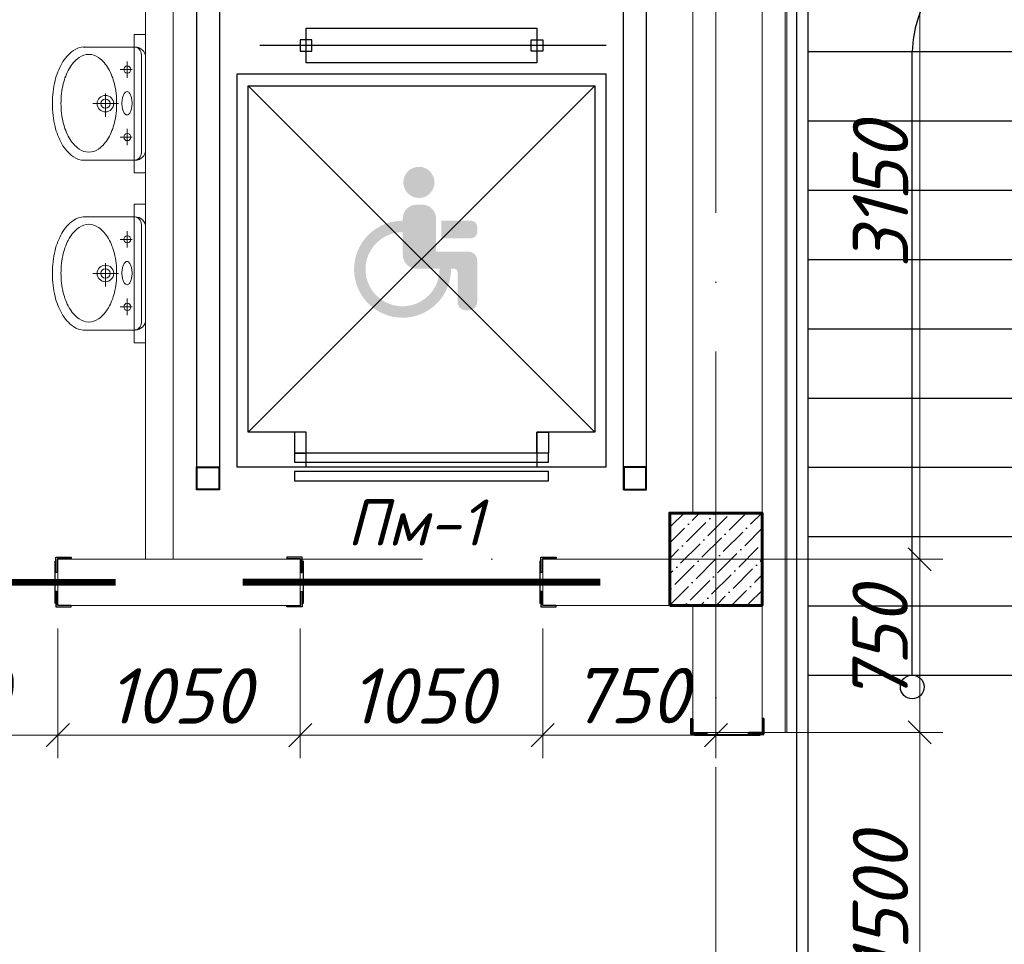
# Model space of a CAD drawing. Header units: millimetres. Extents: x 363306 to 7757304, y 1022887 to 1207196.
# Tile 176 of 256: x 994947 to 999211, y 1077143 to 1081147. Entities that reach past the tile are written whole.
import ezdxf
from ezdxf import colors
from ezdxf.entities.mleader import LeaderData, LeaderLine
from ezdxf.math import Vec2, Vec3

# ---------------------------------------------------------------- set-up
doc = ezdxf.new("R2010")
doc.units = ezdxf.units.MM
doc.linetypes.add('ACAD_ISO10W100', pattern=[18, 12, -3, 0, -3])
doc.layers.add('0 @ 100', color=7, linetype='Continuous')
doc.layers.add('kcd_tx', color=7, linetype='Continuous')
for name, color, linetype, lineweight in [('5   0.30', 1, 'Continuous', 30), ('expl', 234, 'Continuous', 13), ('инвалиды', 250, 'Continuous', 40), ('Метал', 157, 'Continuous', 30), ('размеры', 12, 'Continuous', 15), ('Сантехника', 150, 'Continuous', 13)]:
    doc.layers.add(name, color=color, linetype=linetype, lineweight=lineweight)
doc.styles.add('iso', font='isocpeur.TTF')
doc.styles.add('ISOCPEUR', font='isocpeur.TTF')
doc.styles.get("Standard").update_dxf_attribs({"font": 'isocpeui.ttf'})
doc.styles.add('ГОСТ 2.304', font='isocpeui.ttf')
doc.dimstyles.new('Санжар', dxfattribs={"dimtxt": 240, "dimasz": 200, "dimexe": 200, "dimexo": 200, "dimgap": 50, "dimtad": 1, "dimdec": 0, "dimtxsty": 'Standard', "dimblk": 'OBLIQUE', "dimcen": 2.5, "dimdle": 200, "dimclrd": 152, "dimclre": 152, "dimclrt": 152, "dimadec": 0, "dimazin": 0, "dimtfac": 1, "dimtdec": 0, "dimtmove": 0, "dimatfit": 3, "dimldrblk": 'OBLIQUE', "dimfxl": 0, "dimlwd": 0, "dimlwe": 0, "dimarcsym": 0})

# ---------------------------------------------------------------- blocks, each defined once
blk = doc.blocks.new('Раковина')
at = {"layer": 'Сантехника'}
for p, q in [((-272.7, -142), (-272.7, 108.5)), ((272.7, 108.5), (272.7, -142)), ((0, -61.3), (0, 61.3)), ((49.5, 1.4), (-63, 1.4)), ((-161, -127), (-161, -69.9)), ((164.1, -127), (164.1, -69.9)), ((-121.4, -104.1), (-200.6, -104.1)), ((203.6, -104.1), (124.5, -104.1)), ((-239.8, -172), (0, -172)), ((239.8, -172), (0, -172)), ((0, -192), (-222.7, -192)), ((222.7, -192), (0, -192))]:
    blk.add_line(p, q, dxfattribs=at)
for centre, radius in [((0, 1.4), 39.9), ((0, 1.4), 22.4), ((-161, -104.1), 17.1), ((164.1, -104.1), 17.1)]:
    blk.add_circle(centre, radius, dxfattribs=at)
for centre, radius, start, end in [((-39.1, -60), 312.1, 103.2739, 119.663), ((-1.8, -218.2), 474.6, 90, 103.2739), ((-1.8, -218.2), 474.6, 89.7855, 90), ((1.8, -218.2), 474.6, 90, 90.2145), ((1.8, -218.2), 474.6, 76.7261, 90), ((39.1, -60), 312.1, 60.337, 76.7261), ((-95.9, 39.7), 197.4, 119.663, 143.9722), ((-30.9, -59.3), 270.9, 103.2739, 119.663), ((1.5, -196.6), 412, 90, 103.2739), ((1.5, -196.6), 412, 76.7261, 90), ((33.9, -59.3), 270.9, 60.337, 76.7261), ((95.9, 39.7), 197.4, 36.0278, 60.337), ((-181.5, 102), 91.5, 143.9722, 180), ((-80.1, 27.3), 171.3, 119.663, 143.9722), ((83.2, 27.3), 171.3, 36.0278, 60.337), ((181.5, 102), 91.5, 0, 36.0278), ((-181.5, 102), 91.5, 180, 184.1196), ((-154.5, 81.3), 79.4, 143.9722, 180), ((157.6, 81.3), 79.4, 0, 36.0278), ((181.5, 102), 91.5, 355.8804, 0), ((-154.5, 81.3), 79.4, 180, 216.0278), ((157.6, 81.3), 79.4, 323.9722, 0), ((-80.1, 135.4), 171.3, 216.0278, 240.337), ((83.2, 135.4), 171.3, 299.663, 323.9722), ((-30.9, 221.9), 270.9, 240.337, 256.7261), ((1.5, 359.2), 412, 256.7261, 270), ((1.5, 359.2), 412, 270, 283.2739), ((33.9, 221.9), 270.9, 283.2739, 299.663), ((-43.2, -102.7), 11.5, 136.143, 180), ((-22.1, -123.1), 40.8, 113.3198, 136.143), ((-7.8, -156), 76.8, 100.124, 113.3198), ((1.5, -208.6), 130.2, 90, 100.124), ((1.5, -208.6), 130.2, 79.876, 90), ((10.9, -156), 76.8, 66.6802, 79.876), ((25.2, -123.1), 40.8, 43.857, 66.6802), ((46.3, -102.7), 11.5, 0, 43.857), ((-235.8, -135.2), 37.1, 180, 270), ((-222.7, -142), 50, 180, 270), ((-43.2, -102.7), 11.5, 180, 223.857), ((-22.1, -82.4), 40.8, 223.857, 246.6802), ((-7.8, -49.4), 76.8, 246.6802, 259.876), ((1.5, 3.2), 130.2, 259.876, 270), ((1.5, 3.2), 130.2, 270, 280.124), ((10.9, -49.4), 76.8, 280.124, 293.3198), ((25.2, -82.4), 40.8, 293.3198, 316.143), ((46.3, -102.7), 11.5, 316.143, 0), ((222.7, -142), 50, 270, 0), ((235.8, -135.2), 37.1, 270, 0)]:
    blk.add_arc(centre, radius, start, end, dxfattribs=at)
blk = doc.blocks.new('werfsdsss')
at = {"ltscale": 100}
for p, q in [((-579699.3, 1431200.2), (-579699.3, 1437355.2)), ((-579649.3, 1433155.2), (-579649.3, 1437255.2)), ((-579649.3, 1435880.2, 0), (-578724.3, 1435880.2, 0)), ((-579649.3, 1435580.2, 0), (-578724.3, 1435580.2, 0)), ((-579649.3, 1435280.2, 0), (-578724.3, 1435280.2, 0)), ((-579649.3, 1434980.2, 0), (-578724.3, 1434980.2, 0)), ((-579649.3, 1434680.2, 0), (-578724.3, 1434680.2, 0)), ((-579649.3, 1434380.2, 0), (-578724.3, 1434380.2, 0)), ((-579649.3, 1434080.2, 0), (-578724.3, 1434080.2, 0)), ((-579649.3, 1433780.2, 0), (-578724.3, 1433780.2, 0)), ((-579649.3, 1433480.2, 0), (-578724.3, 1433480.2, 0)), ((-579649.3, 1433180.2, 0), (-578724.3, 1433180.2, 0)), ((-579649.3, 1431300.2), (-579649.3, 1433155.2))]:
    blk.add_line(p, q, dxfattribs=at)
at = {"layer": 'expl', "lineweight": 30}
blk.add_line((-579199.3, 1433180.2, 0), (-579199.3, 1435880.2, 0), dxfattribs=at)
blk.add_circle((-579199.3, 1433128.8, 0), 51.4, dxfattribs=at)
blk.add_arc((-578680.5, 1435865.3, 0), 519, 1.6463, 178.3537, dxfattribs=at)
blk = doc.blocks.new('*U116')
at = {"color": 0, "linetype": 'ByBlock', "lineweight": -2, "ltscale": 100}
blk.add_lwpolyline([(0, 0), (63, 0), (63, 2.7, 0.414214), (60.7, 5), (12, 5, -0.414214), (5, 12), (5, 60.7, 0.414214), (2.7, 63), (0, 63)], format="xyb", close=True, dxfattribs=at)
blk = doc.blocks.new('fdsfsdfsf')
at = {"layer": '5   0.30', "color": 3, "lineweight": 40, "ltscale": 200}
blk.add_line((598335.9, 1214123.1), (598335.9, 1214407.3), dxfattribs=at)
at = {"layer": '5   0.30', "color": 3, "lineweight": 40, "ltscale": 200, "extrusion": (0, 0, -1), "xscale": 1.05763968, "yscale": 1.05763968, "zscale": -1.05763968, "rotation": 180}
blk.add_blockref('*U116', (-598340, 1214421.6), dxfattribs=at)
at = {"layer": '5   0.30', "color": 3, "lineweight": 40, "ltscale": 200, "xscale": 1.05763968, "yscale": 1.05763968, "zscale": 1.05763968}
blk.add_blockref('*U116', (598340, 1214106.8), dxfattribs=at)
blk = doc.blocks.new('_Oblique')
at = {"color": 0, "linetype": 'ByBlock', "lineweight": -2}
blk.add_line((-0.5, -0.5), (0.5, 0.5), dxfattribs=at)
blk = doc.blocks.new('*D666')
at = {"layer": 'Defpoints', "color": 0, "lineweight": 25, "ltscale": 100, "transparency": 16777216}
for p in [(998162.3, 1081960.4), (998844.8, 1081960.4), (998162.3, 1078810.4)]:
    blk.add_point(p, dxfattribs=at)
at = {"layer": 'kcd_tx', "lineweight": 0, "ltscale": 100, "transparency": 16777216}
for p, q in [((998844.8, 1078710.4), (998844.8, 1082060.4)), ((998262.3, 1081960.4), (998944.8, 1081960.4)), ((998262.3, 1078810.4), (998944.8, 1078810.4))]:
    blk.add_line(p, q, dxfattribs=at)
at = {"layer": 'kcd_tx', "lineweight": 0, "ltscale": 100, "transparency": 16777216, "xscale": 100, "yscale": 100, "zscale": 100}
for p, rotation in [((998844.8, 1081960.4), 90), ((998844.8, 1078810.4), 270)]:
    blk.add_blockref('_Oblique', p, dxfattribs=dict(at, rotation=rotation))
at = {"layer": 'kcd_tx', "lineweight": 15, "ltscale": 100, "transparency": 16777216, "insert": (998674.8, 1080385.4), "char_height": 240, "attachment_point": 5, "rotation": 90}
blk.add_mtext('3150', dxfattribs=at)
blk = doc.blocks.new('*D659')
at = {"layer": 'Defpoints', "color": 0, "lineweight": 25, "ltscale": 100, "transparency": 16777216}
for p in [(998162.3, 1078060.4), (998844.8, 1078060.4), (998162.3, 1076560.4)]:
    blk.add_point(p, dxfattribs=at)
at = {"layer": 'kcd_tx', "lineweight": 0, "ltscale": 100, "transparency": 16777216}
for p, q in [((998844.8, 1076460.4), (998844.8, 1078160.4)), ((998262.3, 1078060.4), (998944.8, 1078060.4)), ((998262.3, 1076560.4), (998944.8, 1076560.4))]:
    blk.add_line(p, q, dxfattribs=at)
at = {"layer": 'kcd_tx', "lineweight": 0, "ltscale": 100, "transparency": 16777216, "xscale": 100, "yscale": 100, "zscale": 100}
for p, rotation in [((998844.8, 1078060.4), 90), ((998844.8, 1076560.4), 270)]:
    blk.add_blockref('_Oblique', p, dxfattribs=dict(at, rotation=rotation))
at = {"layer": 'kcd_tx', "lineweight": 15, "ltscale": 100, "transparency": 16777216, "insert": (998674.8, 1077310.4), "char_height": 240, "attachment_point": 5, "rotation": 90}
blk.add_mtext('1500', dxfattribs=at)
blk = doc.blocks.new('*D660')
at = {"layer": 'Defpoints', "color": 0, "lineweight": 25, "ltscale": 100, "transparency": 16777216}
for p in [(998162.3, 1078810.4), (998844.8, 1078810.4), (998162.3, 1078060.4)]:
    blk.add_point(p, dxfattribs=at)
at = {"layer": 'kcd_tx', "lineweight": 0, "ltscale": 100, "transparency": 16777216}
for p, q in [((998844.8, 1077960.4), (998844.8, 1078910.4)), ((998262.3, 1078810.4), (998944.8, 1078810.4)), ((998262.3, 1078060.4), (998944.8, 1078060.4))]:
    blk.add_line(p, q, dxfattribs=at)
at = {"layer": 'kcd_tx', "lineweight": 0, "ltscale": 100, "transparency": 16777216, "xscale": 100, "yscale": 100, "zscale": 100}
for p, rotation in [((998844.8, 1078810.4), 90), ((998844.8, 1078060.4), 270)]:
    blk.add_blockref('_Oblique', p, dxfattribs=dict(at, rotation=rotation))
at = {"layer": 'kcd_tx', "lineweight": 15, "ltscale": 100, "transparency": 16777216, "insert": (998673.2, 1078435.4), "char_height": 240, "attachment_point": 5, "rotation": 90}
blk.add_mtext('750', dxfattribs=at)
blk = doc.blocks.new('*U434')
at = {"color": 0, "linetype": 'ByBlock', "lineweight": -2, "ltscale": 100}
blk.add_lwpolyline([(0, 0), (63, 0), (63, 2.7, 0.414214), (60.7, 5), (12, 5, -0.414214), (5, 12), (5, 60.7, 0.414214), (2.7, 63), (0, 63)], format="xyb", close=True, dxfattribs=at)
blk = doc.blocks.new('*U25')
at = {"color": 0, "linetype": 'ByBlock', "lineweight": -2, "ltscale": 100}
blk.add_lwpolyline([(0, 0), (63, 0), (63, 2.7, 0.414214), (60.7, 5), (12, 5, -0.414214), (5, 12), (5, 60.7, 0.414214), (2.7, 63), (0, 63)], format="xyb", close=True, dxfattribs=at)
blk = doc.blocks.new('*D495')
at = {"layer": 'Defpoints', "color": 0, "lineweight": 25, "transparency": 16777216}
for p in [(994062.3, 1078610.4), (995112.3, 1078610.4), (995112.3, 1078048.3)]:
    blk.add_point(p, dxfattribs=at)
at = {"layer": 'kcd_tx', "lineweight": 0, "transparency": 16777216}
for p, q in [((994062.3, 1078510.4), (994062.3, 1077948.3)), ((995112.3, 1078510.4), (995112.3, 1077948.3)), ((993962.3, 1078048.3), (995212.3, 1078048.3))]:
    blk.add_line(p, q, dxfattribs=at)
at = {"layer": 'kcd_tx', "lineweight": 0, "transparency": 16777216, "xscale": 100, "yscale": 100, "zscale": 100, "rotation": 180}
blk.add_blockref('_Oblique', (994062.3, 1078048.3), dxfattribs=at)
at = {"layer": 'kcd_tx', "lineweight": 0, "transparency": 16777216, "xscale": 100, "yscale": 100, "zscale": 100}
blk.add_blockref('_Oblique', (995112.3, 1078048.3), dxfattribs=at)
at = {"layer": 'kcd_tx', "lineweight": 30, "transparency": 16777216, "insert": (994587.3, 1078218.3), "char_height": 240, "attachment_point": 5}
blk.add_mtext('1050', dxfattribs=at)
blk = doc.blocks.new('*D496')
at = {"layer": 'Defpoints', "color": 0, "lineweight": 25, "transparency": 16777216}
for p in [(995112.3, 1078610.4), (996162.3, 1078610.4), (996162.3, 1078048.3)]:
    blk.add_point(p, dxfattribs=at)
at = {"layer": 'kcd_tx', "lineweight": 0, "transparency": 16777216}
for p, q in [((995112.3, 1078510.4), (995112.3, 1077948.3)), ((996162.3, 1078510.4), (996162.3, 1077948.3)), ((995012.3, 1078048.3), (996262.3, 1078048.3))]:
    blk.add_line(p, q, dxfattribs=at)
at = {"layer": 'kcd_tx', "lineweight": 0, "transparency": 16777216, "xscale": 100, "yscale": 100, "zscale": 100, "rotation": 180}
blk.add_blockref('_Oblique', (995112.3, 1078048.3), dxfattribs=at)
at = {"layer": 'kcd_tx', "lineweight": 0, "transparency": 16777216, "xscale": 100, "yscale": 100, "zscale": 100}
blk.add_blockref('_Oblique', (996162.3, 1078048.3), dxfattribs=at)
at = {"layer": 'kcd_tx', "lineweight": 30, "transparency": 16777216, "insert": (995637.3, 1078218.3), "char_height": 240, "attachment_point": 5}
blk.add_mtext('1050', dxfattribs=at)
blk = doc.blocks.new('*D497')
at = {"layer": 'Defpoints', "color": 0, "lineweight": 25, "transparency": 16777216}
for p in [(996162.3, 1078610.4), (997212.3, 1078610.4), (997212.3, 1078048.3)]:
    blk.add_point(p, dxfattribs=at)
at = {"layer": 'kcd_tx', "lineweight": 0, "transparency": 16777216}
for p, q in [((996162.3, 1078510.4), (996162.3, 1077948.3)), ((997212.3, 1078510.4), (997212.3, 1077948.3)), ((996062.3, 1078048.3), (997312.3, 1078048.3))]:
    blk.add_line(p, q, dxfattribs=at)
at = {"layer": 'kcd_tx', "lineweight": 0, "transparency": 16777216, "xscale": 100, "yscale": 100, "zscale": 100, "rotation": 180}
blk.add_blockref('_Oblique', (996162.3, 1078048.3), dxfattribs=at)
at = {"layer": 'kcd_tx', "lineweight": 0, "transparency": 16777216, "xscale": 100, "yscale": 100, "zscale": 100}
blk.add_blockref('_Oblique', (997212.3, 1078048.3), dxfattribs=at)
at = {"layer": 'kcd_tx', "lineweight": 30, "transparency": 16777216, "insert": (996687.3, 1078218.3), "char_height": 240, "attachment_point": 5}
blk.add_mtext('1050', dxfattribs=at)
blk = doc.blocks.new('*D498')
at = {"layer": 'Defpoints', "color": 0, "lineweight": 25, "transparency": 16777216}
for p in [(997212.3, 1078610.4), (997962.3, 1078610.4), (997962.3, 1078048.3)]:
    blk.add_point(p, dxfattribs=at)
at = {"layer": 'kcd_tx', "lineweight": 0, "transparency": 16777216}
for p, q in [((997212.3, 1078510.4), (997212.3, 1077948.3)), ((997962.3, 1078510.4), (997962.3, 1077948.3)), ((997112.3, 1078048.3), (998062.3, 1078048.3))]:
    blk.add_line(p, q, dxfattribs=at)
at = {"layer": 'kcd_tx', "lineweight": 0, "transparency": 16777216, "xscale": 100, "yscale": 100, "zscale": 100, "rotation": 180}
blk.add_blockref('_Oblique', (997212.3, 1078048.3), dxfattribs=at)
at = {"layer": 'kcd_tx', "lineweight": 0, "transparency": 16777216, "xscale": 100, "yscale": 100, "zscale": 100}
blk.add_blockref('_Oblique', (997962.3, 1078048.3), dxfattribs=at)
at = {"layer": 'kcd_tx', "lineweight": 30, "transparency": 16777216, "insert": (997587.3, 1078219.9), "char_height": 240, "attachment_point": 5}
blk.add_mtext('750', dxfattribs=at)
blk = doc.blocks.new('5TWE')
at = {"color": 116, "lineweight": 0, "true_color": 0x136734, "const_width": 30}
blk.add_lwpolyline([(671011.7, 1826860), (672561.7, 1826860)], dxfattribs=at)
at = {"layer": '5   0.30', "color": 5, "lineweight": 30, "ltscale": 200}
for p, q in [((671273.9, 1826952.1), (671273.9, 1826767.9)), ((672299.5, 1826952.1), (672299.5, 1826767.9))]:
    blk.add_line(p, q, dxfattribs=at)
at = {"layer": '5   0.30', "color": 5, "lineweight": 30, "ltscale": 200, "yscale": 1.05763968, "zscale": 1.05763968, "rotation": 180}
for p, xscale in [((671269.8, 1826968.4), 1.05763968), ((672303.5, 1826968.4), -1.05763968)]:
    blk.add_blockref('*U25', p, dxfattribs=dict(at, xscale=xscale))
at = {"layer": '5   0.30', "color": 5, "lineweight": 30, "ltscale": 200, "extrusion": (0, 0, -1), "yscale": 1.05763968, "zscale": -1.05763968}
for p, xscale in [((-671269.8, 1826753.5), 1.05763968), ((-672303.5, 1826753.5), -1.05763968)]:
    blk.add_blockref('*U25', p, dxfattribs=dict(at, xscale=xscale))
at = {"color": 18, "lineweight": 0, "true_color": 0x000000, "insert": (671463.5, 1827218.6), "char_height": 200, "width": 262.818, "attachment_point": 1}
blk.add_mtext('{\\C116;\\c3434259;Пм-1}', dxfattribs=at)
ml = blk.add_multileader_mtext('Standard')
ml.set_content('{\\fISOCPEUR|b0|i1|c204|p34;\\C5;Ст-6}', color=256, style='ISOCPEUR')
ml.set_leader_properties()
ml.build(insert=Vec2(0, 0))
ml.multileader.update_dxf_attribs({"text_left_attachment_type": 6, "text_right_attachment_type": 6, "dogleg_length": 0.208, "arrow_head_size": 187.5, "scale": 100})
ctx = ml.context
ctx.base_point, ctx.scale, ctx.char_height, ctx.arrow_head_size, ctx.landing_gap_size, ctx.plane_origin = Vec3(671509.9, 1827427), 100, 200, 187.5, 0, Vec3(675899.8, 1828882)
ctx.left_attachment, ctx.right_attachment, ctx.text_align_type = 6, 6, 1
notes = []
notes.append((ctx, [(1, (1, 1, 0), (672127.8, 1827427), (-1, 0), 20.8, [(2, [(671269.8, 1826968.4)], 0, []), (1, [(672322.3, 1826960), (672322.3, 1826960)], 0, [])])]))
ctx.mtext.insert, ctx.mtext.alignment, ctx.mtext.flow_direction = Vec3(671808.4, 1827667), 2, 5
for ctx, leaders in notes:
    for number, flags, end, landing, length, lines in leaders:
        leader = LeaderData()
        leader.index, (leader.has_last_leader_line, leader.has_dogleg_vector, leader.attachment_direction) = number, flags
        leader.last_leader_point, leader.dogleg_vector, leader.dogleg_length = Vec3(end), Vec3(landing), length
        for number, points, colour, breaks in lines:
            line = LeaderLine()
            line.index, line.vertices, line.color, line.breaks = number, Vec3.list(points), colors.encode_raw_color(colour), breaks
            leader.lines.append(line)
        ctx.leaders.append(leader)

msp = doc.modelspace()

# ---------------------------------------------------------------- hatches: boundary and pattern name
at = {"ltscale": 100}
h = msp.add_hatch(dxfattribs=at)
h.set_pattern_fill('ANSI36', color=256, scale=15, style=0)
h.set_pattern_definition([(45, (-16074000.283, 10261840.387), (25.25697034, 92.60889125), [119.0625, -23.8125, 0, -23.8125])])
h.paths.add_polyline_path([(998162.268, 1079010.387), (997762.268, 1079010.387), (997762.268, 1078610.387), (998162.268, 1078610.387)])
at = {"layer": 'инвалиды', "lineweight": 0, "ltscale": 200, "true_color": 0xfab905}
h = msp.add_hatch(color=40, dxfattribs=at)
h.paths.add_polyline_path([(996606.323, 1080286.056, -0.41421356), (996666.323, 1080346.056), (996690.31, 1080346.056, -0.41421356), (996750.31, 1080286.056), (996750.31, 1080142.199), (996890.884, 1080142.199, -0.41421356), (996928.384, 1080104.699), (996928.384, 1079925.819, -0.41421356), (996890.884, 1079888.319), (996880.667, 1079888.319, -0.41421356), (996843.167, 1079925.819), (996843.167, 1080053.764, 0.41421356), (996828.167, 1080068.764), (996666.323, 1080068.764, -0.41421356), (996606.323, 1080128.764)])
h.paths.add_polyline_path([(996773.735, 1080277.017), (996899.644, 1080277.017, -0.41421356), (996929.644, 1080247.017), (996929.644, 1080229.82, -0.41421356), (996899.644, 1080199.82), (996773.735, 1080199.82)])
h.paths.add_polyline_path([(996606.323, 1080276.101), (996606.323, 1080226.643, 2.45464577), (996765.453, 1080068.764), (996814.915, 1080068.764, -2.44501229)])
h.paths.add_polyline_path([(996608.566, 1080442.243, -1), (996743.537, 1080442.243, -1)])

# ---------------------------------------------------------------- linework, layer by layer
at = {"lineweight": 0, "ltscale": 100}
for p, q in [((998162.268, 1078060.387), (998162.268, 1085310.387)), ((997862.268, 1079010.387), (997862.268, 1084910.387)), ((995492.268, 1081530.387), (995492.268, 1078810.387)), ((995612.268, 1081410.387), (995612.268, 1078810.387)), ((995112.268, 1078810.387), (996162.268, 1078810.387)), ((995112.268, 1078810.387), (995112.268, 1078610.387)), ((996162.268, 1078810.387), (996162.268, 1078610.387)), ((997212.268, 1078811.237), (997762.268, 1078811.237)), ((997212.268, 1078610.387), (997212.268, 1078811.237)), ((995112.268, 1078610.387), (996162.268, 1078610.387)), ((997212.268, 1078610.387), (997762.268, 1078610.387)), ((997862.268, 1078060.387), (997862.268, 1078610.387)), ((998162.268, 1078060.387), (997862.268, 1078060.387))]:
    msp.add_line(p, q, dxfattribs=at)
at = {"color": 1, "linetype": 'ACAD_ISO10W100', "lineweight": 9, "ltscale": 100}
for p, q in [((997962.268, 1085110.387), (997962.268, 1066417.835)), ((998492.268, 1078810.387), (969088.863, 1078810.387))]:
    msp.add_line(p, q, dxfattribs=at)
at = {"color": 252, "lineweight": 0, "ltscale": 100}
for points in [[(998269.268, 1078060.387), (998269.268, 1085417.387), (995462.268, 1085417.387)], [(998269.268, 1078060.387), (998162.268, 1078060.387)]]:
    msp.add_lwpolyline(points, dxfattribs=at)
at = {"color": 32, "lineweight": 0, "ltscale": 100}
msp.add_lwpolyline([(998262.268, 1078060.387), (998262.268, 1085410.387), (995462.268, 1085410.387)], dxfattribs=at)
at = {"color": 46, "lineweight": 25}
for points in [[(997662.268, 1079110.387), (997662.268, 1081310.387), (995712.268, 1081310.387), (995712.268, 1079210.387)], [(997562.268, 1079110.387), (997562.268, 1081210.387), (995812.268, 1081210.387), (995812.268, 1079210.387)]]:
    msp.add_lwpolyline(points, dxfattribs=at)
at = {"color": 0, "ltscale": 100}
for points in [[(996187.268, 1080960.387), (996187.268, 1081110.387), (997187.268, 1081110.387), (997187.268, 1080960.387)], [(996212.268, 1081010.387), (996212.268, 1081060.387), (996162.268, 1081060.387), (996162.268, 1081010.387)], [(997162.268, 1081010.387), (997162.268, 1081060.387), (997212.268, 1081060.387), (997212.268, 1081010.387)], [(995887.268, 1079210.387), (997487.268, 1079210.387), (997487.268, 1080910.387), (995887.268, 1080910.387)], [(996137.268, 1079270.387), (996187.268, 1079270.387), (996187.268, 1079360.387), (996137.268, 1079360.387)], [(997237.268, 1079270.387), (997187.268, 1079270.387), (997187.268, 1079360.387), (997237.268, 1079360.387)], [(997237.268, 1079270.387), (996137.268, 1079270.387), (996137.268, 1079230.387), (997237.268, 1079230.387)], [(997237.268, 1079190.387), (996137.268, 1079190.387), (996137.268, 1079150.387), (997237.268, 1079150.387)]]:
    msp.add_lwpolyline(points, close=True, dxfattribs=at)
at = {"lineweight": 0, "ltscale": 100}
for points in [[(995492.268, 1081083.421), (995442.268, 1081083.421), (995442.268, 1080483.421), (995492.268, 1080483.421)], [(995492.268, 1080347.981), (995442.268, 1080347.981), (995442.268, 1079747.981), (995492.268, 1079747.981)]]:
    msp.add_lwpolyline(points, close=True, dxfattribs=at)
at = {"color": 0, "ltscale": 100}
for points in [[(997487.268, 1081035.387), (995987.268, 1081035.387)], [(996187.268, 1079210.387), (996187.268, 1079360.387), (995937.268, 1079360.387), (995937.268, 1080860.387), (997437.268, 1080860.387), (997437.268, 1079360.387), (997187.268, 1079360.387), (997187.268, 1079210.387)], [(997437.268, 1080860.387), (995937.268, 1079360.387)], [(997437.268, 1079360.387), (995937.268, 1080860.387)]]:
    msp.add_lwpolyline(points, dxfattribs=at)
at = {"color": 116, "lineweight": 0, "true_color": 0x136734, "const_width": 30}
msp.add_lwpolyline([(993812.268, 1078710.387), (995362.268, 1078710.387)], dxfattribs=at)
at = {"color": 1, "lineweight": 35, "ltscale": 100}
msp.add_lwpolyline([(997921.56, 1078053.049), (997854.929, 1078053.049), (997854.929, 1078119.68), (997858.217, 1078119.68, -0.41421356), (997860.217, 1078117.68), (997860.217, 1078065.337, 0.41421356), (997867.217, 1078058.337), (997919.56, 1078058.337, -0.41421356), (997921.56, 1078056.337), (997921.56, 1078053.049)], format="xyb", dxfattribs=at)
at = {"color": 1, "lineweight": 35, "ltscale": 100, "elevation": 0}
msp.add_lwpolyline([(998169.606, 1078119.68), (998169.606, 1078053.049), (998102.975, 1078053.049), (998102.975, 1078056.337, -0.41421356), (998104.975, 1078058.337), (998157.318, 1078058.337, 0.41421356), (998164.318, 1078065.337), (998164.318, 1078117.68, -0.41421356), (998166.318, 1078119.68), (998169.606, 1078119.68)], format="xyb", dxfattribs=at)
at = {"layer": '5   0.30', "color": 5, "lineweight": 30, "ltscale": 200}
msp.add_line((995100.053, 1078802.482), (995100.053, 1078618.292), dxfattribs=at)
at = {"layer": 'Метал', "color": 0, "lineweight": 30}
for points in [[(995812.268, 1079210.387), (995812.268, 1079110.387), (995712.268, 1079110.387), (995712.268, 1079210.387)], [(997562.268, 1079210.387), (997562.268, 1079110.387), (997662.268, 1079110.387), (997662.268, 1079210.387)]]:
    msp.add_lwpolyline(points, close=True, dxfattribs=at)
at = {"layer": 'Метал', "color": 0, "lineweight": 25}
for points in [[(995809.268, 1079207.387), (995809.268, 1079113.387), (995715.268, 1079113.387), (995715.268, 1079207.387)], [(997565.268, 1079207.387), (997565.268, 1079113.387), (997659.268, 1079113.387), (997659.268, 1079207.387)]]:
    msp.add_lwpolyline(points, close=True, dxfattribs=at)
at = {"layer": 'размеры', "lineweight": 60, "ltscale": 5}
msp.add_lwpolyline([(997762.268, 1078610.387), (998162.268, 1078610.387), (998162.268, 1079010.387), (997762.268, 1079010.387)], close=True, dxfattribs=at)

# ---------------------------------------------------------------- block references
at = {"lineweight": 60}
msp.add_blockref('werfsdsss', (1578011.542, -354871.623), dxfattribs=at)
at = {"color": 18, "lineweight": 30, "true_color": 0x000000}
msp.add_blockref('5TWE', (324900.601, -748149.158), dxfattribs=at)
at = {"color": 244, "lineweight": 0, "true_color": 0x991b1e, "rotation": 90.00000000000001}
msp.add_blockref('fdsfsdfsf', (2212276.438, 479712.965), dxfattribs=at)
at = {"layer": '5   0.30', "color": 5, "lineweight": 30, "ltscale": 200, "xscale": -1.05763968, "yscale": 1.05763968, "zscale": 1.05763968, "rotation": 180}
msp.add_blockref('*U434', (995104.132, 1078818.819), dxfattribs=at)
at = {"layer": '5   0.30', "color": 5, "lineweight": 30, "ltscale": 200, "extrusion": (0, 0, -1), "xscale": -1.05763968, "yscale": 1.05763968, "zscale": -1.05763968}
msp.add_blockref('*U434', (-995104.132, 1078603.966), dxfattribs=at)
at = {"layer": 'Сантехника', "extrusion": (0, 0, -1), "xscale": -0.8990186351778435, "yscale": 0.8990186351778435, "zscale": -0.8990186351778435, "rotation": 270}
for p in [(-995319.635, 1080783.421), (-995319.635, 1080047.981)]:
    msp.add_blockref('Раковина', p, dxfattribs=at)

# ---------------------------------------------------------------- texts
at = {"lineweight": 9, "insert": (954613.151, 1083015.009), "char_height": 400, "width": 9717.00309, "attachment_point": 1, "style": 'iso'}
msp.add_mtext('\\pi1764.372;{\\fISOCPEUR|b0|i1|c204|p34;Примерных вид для\\P\\pi488.236;стена монтажа (Газоблок)}', dxfattribs=at)
at = {"layer": '0 @ 100', "color": 7, "insert": (761996.908, 1075986.433), "char_height": 318.940213, "width": 19697.5359, "attachment_point": 4, "style": 'ГОСТ 2.304'}
msp.add_mtext('\\pi5457.36288;{\\fISOCPEUR|b1|i1|c204|p34;Характеристика участка строительства:\\P\\pi0;\\P}Расчетная зимняя температура воздух 15 °С.\\PСкоростной напор ветра   - 38кг/м2.\\PВес снегового покрова    - 50кг/м2.\\PКлассификация зданий по функциональной пожарной опасности - Ф 4.1 \\PКоэффициент надежности по назначению - 0.95\\P\\P^IПроектом разработано подъёмник для мало мобильных граждан населения грузоподъемностью 250 кг. скоростью 0,25 см/с. Двери шахт подъёмника противопожарные с пределом огнестойкости El 30. Подъёмники оборудованы кабинами габаритами 1500х1500 мм, ширина дверей кабины обеспечивает проезд инвалидной коляски. Для экстренных случаев подъёмник оснащен дополнительным аккумулятором и механическим спуском для безопасного спуска пассажира в нулевую отметку. Так же в дверях подъёмника установлены замки датчики которые открываются с ключевыми картами, чтобы открыть двери подъёмника.\\P^IС внешней и внутренней стороны наружных стен предусмотрено обшивка из аквапанелей толщиной 12,5мм с утеплением из минераловатной ваты на кварцевой основе, А =0,040 Вт/мС, толщиной 100мм. (по теплотехническому расчету). Наружная отделка из органическое стекло.\\P^IПодрядчик обязан предоставить заказчику сертификаты соответствия и пожарной безопасности на фасадную систему и все применяемые в данной системе материалы и изделия.\\PКонструкции, изделия и материалы применены по действующим стандартам, ТУ, сертификатам. На путях эвакуации используются отделочные материалы, соответствующие требованиям п. 5.25 ШНК 2.01.02-04.\\PОтделка стен с внутренней стороны окраска водоэмульсионными красками светлых тонов. Во внутренней и наружной отделке использованы современные отделочные материалы используемые на территории Республики Узбекистан.\\P^IКрыша - скатная из металлических профилированных листов с полимерными покрытиями с обеих сторон толщ.0,55мм по металлическим конструкциям.\\P^IПо периметру наружных стен устраивается бетонная отмостка. Бетон кл.В 7,5 шириной 1000 мм, толщиной 50 мм по гравийному основанию толщиной 100 мм -150 мм.\\P^IВсе строительно-монтажные работы вести согласно указаний соответствующих строительных норм и проекта производства работ (П.П.Р.) на основании ШНК 3.01.01 - 03 и КМК 3.01.02 - 00.', dxfattribs=at)

# ---------------------------------------------------------------- dimensions: what is measured, and where the dimension line sits
at = {"layer": 'kcd_tx', "color": 134, "lineweight": 15, "ltscale": 100}
for base, p1, p2, picture, middle in [((998844.762, 1081960.387), (998162.268, 1078810.387), (998162.268, 1081960.387), '*D666', (998674.762, 1080385.387)), ((998844.762, 1078810.387), (998162.268, 1078060.387), (998162.268, 1078810.387), '*D660', (998673.216, 1078435.387)), ((998844.762, 1078060.387), (998162.268, 1076560.387), (998162.268, 1078060.387), '*D659', (998674.762, 1077310.387))]:
    dim = msp.add_linear_dim(base=base, p1=p1, p2=p2, angle=90, dimstyle='Санжар', override={"dimasz": 100, "dimexe": 100, "dimexo": 100, "dimdle": 100, "dimclrd": 256, "dimclre": 256, "dimclrt": 256, "dimtmove": 1, "dimfxl": 0, "dimarcsym": 2}, dxfattribs=at)
    dim.commit()
    dim.dimension.update_dxf_attribs({"geometry": picture, "text_midpoint": middle})
at = {"layer": 'kcd_tx', "color": 244, "lineweight": 30, "true_color": 0x991b1e}
for base, p1, p2, picture, middle in [((995112.268, 1078048.331), (994062.268, 1078610.387), (995112.268, 1078610.387), '*D495', (994587.268, 1078218.331)), ((996162.268, 1078048.331), (995112.268, 1078610.387), (996162.268, 1078610.387), '*D496', (995637.268, 1078218.331)), ((997212.268, 1078048.331), (996162.268, 1078610.387), (997212.268, 1078610.387), '*D497', (996687.268, 1078218.331)), ((997962.268, 1078048.331), (997212.268, 1078610.387), (997962.268, 1078610.387), '*D498', (997587.268, 1078219.877))]:
    dim = msp.add_linear_dim(base=base, p1=p1, p2=p2, dimstyle='Санжар', override={"dimasz": 100, "dimexe": 100, "dimexo": 100, "dimdle": 100, "dimclrd": 256, "dimclre": 256, "dimclrt": 256, "dimtmove": 1, "dimfxl": 0, "dimarcsym": 2}, dxfattribs=at)
    dim.commit()
    dim.dimension.update_dxf_attribs({"geometry": picture, "text_midpoint": middle})

# ---------------------------------------------------------------- leaders
ml = msp.add_multileader_mtext('Standard')
ml.set_content('{\\fISOCPEUR|b0|i1|c204|p34;\\C5;Ст-8}', color=256, style='ISOCPEUR')
ml.set_leader_properties()
ml.build(insert=Vec2(0, 0))
ml.multileader.update_dxf_attribs({"text_left_attachment_type": 6, "text_right_attachment_type": 6, "dogleg_length": 0.208, "arrow_head_size": 187.5, "scale": 100})
ctx = ml.context
ctx.base_point, ctx.scale, ctx.char_height, ctx.arrow_head_size, ctx.landing_gap_size, ctx.plane_origin = Vec3(977054.667, 1079315.166), 100, 200, 187.5, 0, Vec3(973479.711, 1077677.553)
ctx.left_attachment, ctx.right_attachment, ctx.text_align_type = 6, 6, 1
notes = []
notes.append((ctx, [(0, (1, 1, 0), (977684.425, 1079315.166), (-1, 0), 20.819, [(1, [(977684.425, 1079315.166), (978062.268, 1078710.387), (978062.268, 1078710.387)], 0, [])])]))
ctx.mtext.insert, ctx.mtext.width, ctx.mtext.alignment, ctx.mtext.flow_direction = Vec3(977359.136, 1079555.166), 760.27741, 2, 5
ml = msp.add_multileader_mtext('Standard')
ml.set_content('{\\fISOCPEUR|b0|i1|c204|p34;\\C5;Ст-8}', color=256, style='ISOCPEUR')
ml.set_leader_properties()
ml.build(insert=Vec2(0, 0))
ml.multileader.update_dxf_attribs({"text_left_attachment_type": 6, "text_right_attachment_type": 6, "dogleg_length": 0.208, "arrow_head_size": 187.5, "scale": 100})
ctx = ml.context
ctx.base_point, ctx.scale, ctx.char_height, ctx.arrow_head_size, ctx.landing_gap_size, ctx.plane_origin = Vec3(1022054.667, 1079315.166), 100, 200, 187.5, 0, Vec3(1018479.711, 1077677.553)
ctx.left_attachment, ctx.right_attachment, ctx.text_align_type = 6, 6, 1
notes.append((ctx, [(0, (1, 1, 0), (1022684.425, 1079315.166), (-1, 0), 20.819, [(1, [(1022684.425, 1079315.166), (1023062.268, 1078710.387), (1023062.268, 1078710.387)], 0, [])])]))
ctx.mtext.insert, ctx.mtext.width, ctx.mtext.alignment, ctx.mtext.flow_direction = Vec3(1022359.136, 1079555.166), 760.27741, 2, 5
for ctx, leaders in notes:
    for number, flags, end, landing, length, lines in leaders:
        leader = LeaderData()
        leader.index, (leader.has_last_leader_line, leader.has_dogleg_vector, leader.attachment_direction) = number, flags
        leader.last_leader_point, leader.dogleg_vector, leader.dogleg_length = Vec3(end), Vec3(landing), length
        for number, points, colour, breaks in lines:
            line = LeaderLine()
            line.index, line.vertices, line.color, line.breaks = number, Vec3.list(points), colors.encode_raw_color(colour), breaks
            leader.lines.append(line)
        ctx.leaders.append(leader)

doc.saveas('drawing.dxf')
